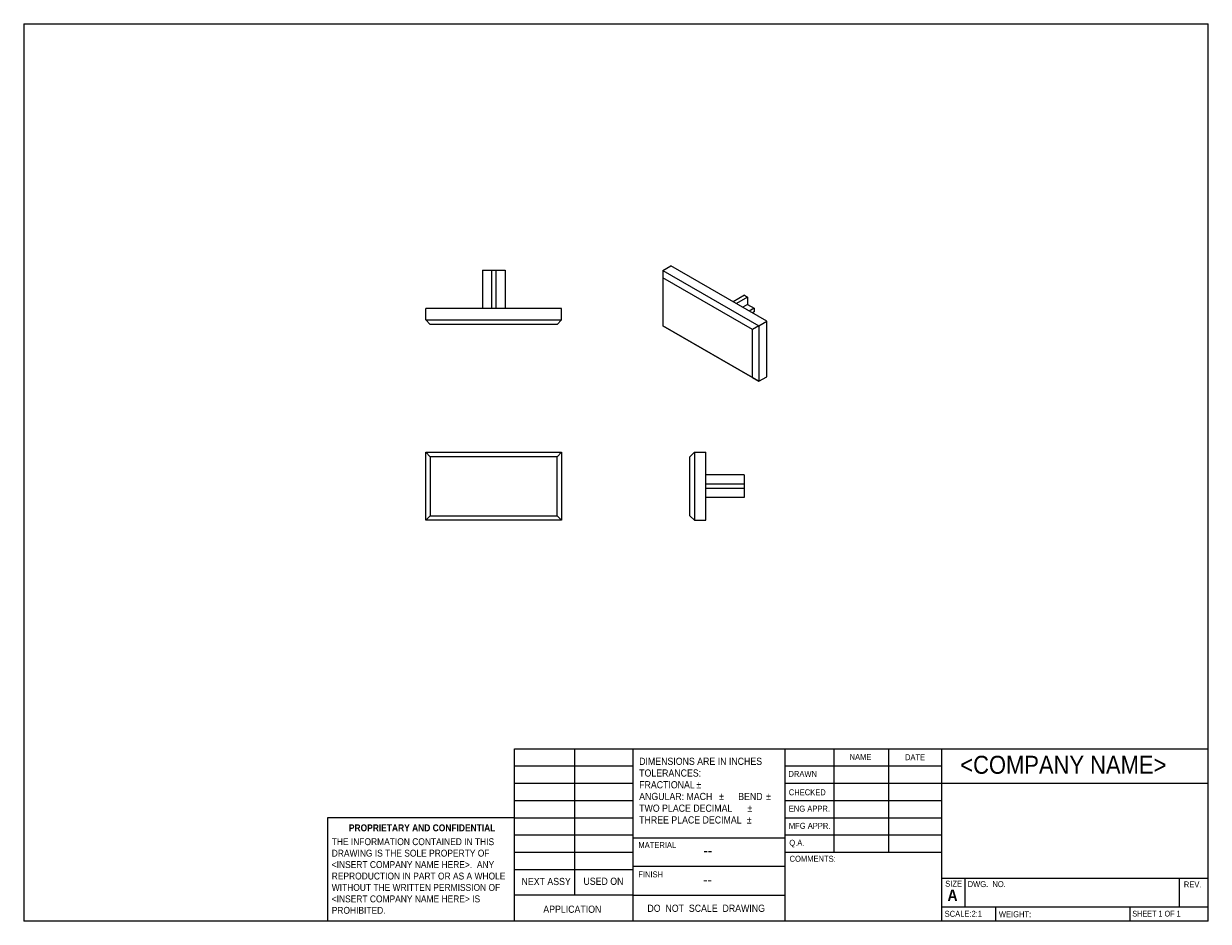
# Model space of a CAD drawing. Header units: millimetres. Extents: x 8 to 270, y 10 to 208.
import ezdxf

# ---------------------------------------------------------------- set-up
doc = ezdxf.new("R2010")
doc.units = ezdxf.units.MM
doc.styles.add('SLDTEXTSTYLE0', font='GOTHIC.TTF', dxfattribs={"width": 0.913})
doc.styles.add('SLDTEXTSTYLE1', font='GOTHICB.TTF', dxfattribs={"width": 0.913})

# ---------------------------------------------------------------- blocks, each defined once
blk = doc.blocks.new('SW_NOTE_0')
at = {"color": 0, "linetype": 'Continuous', "lineweight": 0, "attachment_point": 1, "style": 'SLDTEXTSTYLE0'}
for s, insert, char_height in [('DIMENSIONS ARE IN INCHES', (0, 2.03), 1.5875), ('TOLERANCES:', (0, -0.56), 1.5875), ('FRACTIONAL', (0, -3.15), 1.587), ('%%p', (12.64, -3.15), 1.587), ('ANGULAR: MACH', (0, -5.73), 1.5875), ('%%p', (17.67, -5.73), 1.587), ('     BEND ', (19.18, -5.73), 1.587), ('%%p', (28.03, -5.73), 1.587), ('TWO PLACE DECIMAL    ', (0, -8.32), 1.5875), ('%%p', (23.92, -8.32), 1.587), ('THREE PLACE DECIMAL  ', (0, -10.91), 1.5875), ('%%p', (23.78, -10.91), 1.587)]:
    blk.add_mtext(s, dxfattribs=dict(at, insert=insert, char_height=char_height))
blk = doc.blocks.new('SW_NOTE_1')
at = {"color": 0, "linetype": 'Continuous', "lineweight": 0, "char_height": 1.524, "attachment_point": 1, "style": 'SLDTEXTSTYLE0'}
for s, insert in [('THE INFORMATION CONTAINED IN THIS', (0, 1.95)), ('DRAWING IS THE SOLE PROPERTY OF', (0, -0.58)), ('<INSERT COMPANY NAME HERE>.  ANY ', (0, -3.1)), ('REPRODUCTION IN PART OR AS A WHOLE', (0, -5.63)), ('WITHOUT THE WRITTEN PERMISSION OF', (0, -8.15)), ('<INSERT COMPANY NAME HERE> IS ', (0, -10.67)), ('PROHIBITED.', (0, -13.2))]:
    blk.add_mtext(s, dxfattribs=dict(at, insert=insert))

msp = doc.modelspace()

# ---------------------------------------------------------------- linework, layer by layer
at = {"color": 8, "linetype": 'Continuous', "lineweight": 0, "true_color": 0x808080}
for p, q in [((8.38, 208.08), (270, 208.08)), ((8.38, 208.08), (8.38, 9.96)), ((270, 9.96), (270, 208.08)), ((116.77, 9.96), (116.77, 48.06)), ((116.77, 48.06), (143, 48.06)), ((130.03, 48.06), (130.03, 15.74)), ((143, 9.96), (143, 48.06)), ((143, 48.06), (270, 48.06)), ((176.45, 48.06), (176.45, 9.96)), ((187.29, 48.06), (187.29, 25.2)), ((199.38, 48.06), (199.38, 25.2)), ((211.11, 48.06), (211.11, 9.96)), ((116.77, 44.25), (143, 44.25)), ((176.45, 44.25), (211.11, 44.25)), ((116.77, 40.44), (143, 40.44)), ((176.45, 40.44), (270, 40.44)), ((116.77, 36.63), (143, 36.63)), ((176.45, 36.63), (211.11, 36.63)), ((116.77, 32.82), (75.44, 32.82)), ((75.44, 32.82), (75.44, 9.96)), ((116.77, 32.82), (143, 32.82)), ((176.45, 32.82), (211.11, 32.82)), ((116.77, 29.01), (143, 29.01)), ((176.45, 29.01), (211.11, 29.01)), ((176.45, 28.31), (143, 28.31)), ((116.77, 25.2), (143, 25.2)), ((176.45, 25.2), (211.11, 25.2)), ((116.77, 21.39), (143, 21.39)), ((143, 22.09), (176.45, 22.09)), ((211.11, 19.48), (270, 19.48)), ((216.21, 19.48), (216.21, 13.13)), ((263.57, 19.48), (263.57, 13.13)), ((143, 15.74), (116.77, 15.74)), ((143, 15.74), (176.45, 15.74)), ((211.11, 13.13), (270, 13.13)), ((222.99, 13.13), (222.99, 9.96)), ((252.69, 13.13), (252.69, 9.96)), ((270, 9.96), (8.38, 9.96))]:
    msp.add_line(p, q, dxfattribs=at)
at = {"color": 7, "linetype": 'Continuous', "lineweight": 15}
for p, q in [((149.52, 153.64), (151.28, 154.66)), ((172.5, 142.42), (151.28, 154.66)), ((109.68, 153.7), (109.68, 145.2)), ((109.68, 153.7), (111.68, 153.7)), ((111.68, 153.7), (112.68, 153.7)), ((111.68, 153.7), (111.68, 145.2)), ((112.68, 153.7), (112.68, 145.2)), ((112.68, 153.7), (114.68, 153.7)), ((114.68, 153.7), (114.68, 145.2)), ((149.52, 153.64), (170.73, 141.39)), ((149.52, 153.64), (149.52, 152.01)), ((169.31, 140.58), (149.52, 152.01)), ((149.52, 152.01), (149.52, 141.39)), ((167.55, 148.13), (165.07, 146.7)), ((168.25, 147.72), (165.78, 146.29)), ((167.55, 148.13), (168.25, 147.72)), ((168.25, 147.72), (168.25, 146.09)), ((127.18, 145.2), (97.18, 145.2)), ((97.18, 142.7), (97.18, 145.2)), ((127.18, 142.7), (127.18, 145.2)), ((168.25, 146.09), (167.19, 145.48)), ((168.25, 146.09), (169.67, 145.27)), ((169.67, 145.27), (168.61, 144.66)), ((169.67, 144.46), (169.31, 144.25)), ((169.67, 145.27), (169.67, 144.46)), ((97.18, 142.7), (127.18, 142.7)), ((97.18, 142.7), (98.18, 141.7)), ((126.18, 141.7), (98.18, 141.7)), ((127.18, 142.7), (126.18, 141.7)), ((149.52, 141.39), (169.31, 129.96)), ((170.73, 129.15), (149.52, 141.39)), ((149.52, 141.39), (149.52, 141.39)), ((170.73, 141.39), (169.31, 140.58)), ((170.73, 141.39), (172.5, 142.42)), ((170.73, 141.39), (170.73, 129.15)), ((172.5, 130.17), (172.5, 142.42)), ((169.31, 129.96), (169.31, 140.58)), ((169.31, 129.96), (170.73, 129.15)), ((170.73, 129.15), (172.5, 130.17)), ((97.18, 98.47), (97.18, 113.47)), ((97.18, 113.47), (98.18, 112.47)), ((97.18, 113.47), (127.18, 113.47)), ((127.18, 113.47), (126.18, 112.47)), ((127.18, 113.47), (127.18, 98.47)), ((156.53, 113.47), (155.53, 112.47)), ((156.53, 113.47), (156.53, 98.47)), ((156.53, 113.47), (159.03, 113.47)), ((159.03, 98.47), (159.03, 113.47)), ((98.18, 112.47), (98.18, 99.47)), ((126.18, 112.47), (98.18, 112.47)), ((126.18, 99.47), (126.18, 112.47)), ((155.53, 99.47), (155.53, 112.47)), ((167.53, 108.47), (159.03, 108.47)), ((167.53, 108.47), (167.53, 106.47)), ((167.53, 106.47), (159.03, 106.47)), ((167.53, 105.47), (159.03, 105.47)), ((167.53, 106.47), (167.53, 105.47)), ((167.53, 105.47), (167.53, 103.47)), ((167.53, 103.47), (159.03, 103.47)), ((98.18, 99.47), (97.18, 98.47)), ((98.18, 99.47), (126.18, 99.47)), ((126.18, 99.47), (127.18, 98.47)), ((155.53, 99.47), (156.53, 98.47)), ((127.18, 98.47), (97.18, 98.47)), ((156.53, 98.47), (159.03, 98.47))]:
    msp.add_line(p, q, dxfattribs=at)

# ---------------------------------------------------------------- block references
at = {"color": 8, "linetype": 'Continuous', "lineweight": 0, "true_color": 0x808080}
for name, p in [('SW_NOTE_0', (144.31, 44.04)), ('SW_NOTE_1', (76.41, 26.34))]:
    msp.add_blockref(name, p, dxfattribs=at)

# ---------------------------------------------------------------- texts
at = {"color": 8, "linetype": 'Continuous', "lineweight": 0, "true_color": 0x808080, "attachment_point": 1}
for s, insert, char_height, style in [('NAME', (190.78, 46.9), 1.323, 'SLDTEXTSTYLE0'), ('DATE', (203.01, 46.84), 1.323, 'SLDTEXTSTYLE0'), ('<COMPANY NAME>', (215.23, 46.49), 3.9688, 'SLDTEXTSTYLE0'), ('DRAWN', (177.28, 43.15), 1.323, 'SLDTEXTSTYLE0'), ('CHECKED', (177.35, 39.09), 1.323, 'SLDTEXTSTYLE0'), ('ENG APPR.', (177.36, 35.48), 1.323, 'SLDTEXTSTYLE0'), ('MFG APPR.', (177.37, 31.69), 1.323, 'SLDTEXTSTYLE0'), ('PROPRIETARY AND CONFIDENTIAL', (80.2, 31.35), 1.524, 'SLDTEXTSTYLE1'), ('MATERIAL', (144.14, 27.45), 1.323, 'SLDTEXTSTYLE0'), ('Q.A.', (177.47, 27.95), 1.323, 'SLDTEXTSTYLE0'), ('--', (158.49, 26.79), 2.381, 'SLDTEXTSTYLE0'), ('COMMENTS:', (177.53, 24.42), 1.323, 'SLDTEXTSTYLE0'), ('FINISH', (144.11, 20.97), 1.323, 'SLDTEXTSTYLE0'), ('NEXT ASSY', (118.33, 19.54), 1.587, 'SLDTEXTSTYLE0'), ('USED ON', (132, 19.59), 1.587, 'SLDTEXTSTYLE0'), ('--', (158.43, 20.35), 2.381, 'SLDTEXTSTYLE0'), ('SIZE', (211.9, 18.93), 1.323, 'SLDTEXTSTYLE0'), ('DWG.  NO.', (216.85, 18.83), 1.323, 'SLDTEXTSTYLE0'), ('REV.', (264.6, 18.75), 1.323, 'SLDTEXTSTYLE0'), ('A', (212.39, 16.97), 2.54, 'SLDTEXTSTYLE1'), ('APPLICATION', (123.14, 13.42), 1.5875, 'SLDTEXTSTYLE0'), ('DO  NOT  SCALE  DRAWING', (146.13, 13.63), 1.5875, 'SLDTEXTSTYLE0'), ('SCALE:2:1', (211.78, 12.27), 1.323, 'SLDTEXTSTYLE0'), ('WEIGHT:', (223.75, 12.18), 1.323, 'SLDTEXTSTYLE0'), ('SHEET 1 OF 1', (253.21, 12.28), 1.27, 'SLDTEXTSTYLE0')]:
    msp.add_mtext(s, dxfattribs=dict(at, insert=insert, char_height=char_height, style=style))

doc.saveas('drawing.dxf')
